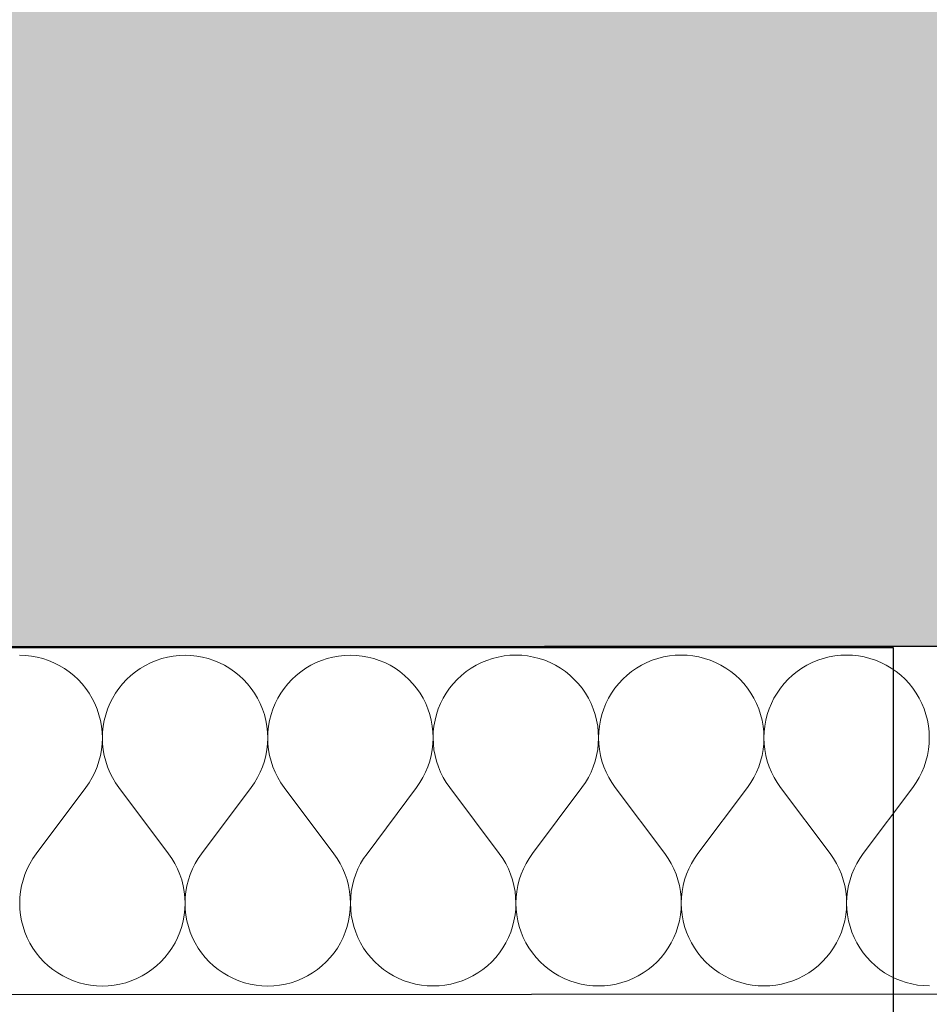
# Model space of a CAD drawing. Header units: millimetres. Extents: x -28761 to 4793, y -4271 to 20239.
# Tile 69 of 256: x -10971 to -10552, y 187 to 640. Entities that reach past the tile are written whole.
import ezdxf

# ---------------------------------------------------------------- set-up
doc = ezdxf.new("R2010")
doc.units = ezdxf.units.MM
doc.header["$MEASUREMENT"] = 0
doc.linetypes.add('Wipeout_Contour', pattern=[1000, 0, -1000])
for name, color, linetype in [('5._POHLED ZÁPADNÍ_1_Konstrukce - nenosné', 7, 'Continuous'), ('5._POHLED ZÁPADNÍ_1_Konstrukce - nosné', 7, 'Continuous'), ('5._POHLED ZÁPADNÍ_1_Nové_Konstrukce - nosné', 7, 'Continuous'), ('5._POHLED ZÁPADNÍ_1_Nové_Výplně – Řezové', 7, 'Continuous'), ('5._POHLED ZÁPADNÍ_1_TZB - elektroinstalace', 7, 'Continuous'), ('5._POHLED ZÁPADNÍ_1_Výplně – Řezové', 7, 'Continuous')]:
    doc.layers.add(name, color=color, linetype=linetype)

# ---------------------------------------------------------------- blocks, each defined once
blk = doc.blocks.new('*X5', base_point=(-30186.65, -6515.26))
at = {"layer": '5._POHLED ZÁPADNÍ_1_Nové_Výplně – Řezové', "color": 21, "linetype": 'Continuous', "lineweight": 20, "true_color": 0xffaaaa}
for p, q in [((-10968.81, 347.3), (-10971.53, 347.39)), ((-10966.11, 347.01), (-10968.81, 347.3)), ((-10963.43, 346.53), (-10966.11, 347.01)), ((-10960.79, 345.85), (-10963.43, 346.53)), ((-10958.21, 344.99), (-10960.79, 345.85)), ((-10955.7, 343.95), (-10958.21, 344.99)), ((-10908.66, 345.01), (-10911.17, 343.97)), ((-10906.08, 345.87), (-10908.66, 345.01)), ((-10903.44, 346.54), (-10906.08, 345.87)), ((-10900.76, 347.03), (-10903.44, 346.54)), ((-10898.06, 347.32), (-10900.76, 347.03)), ((-10895.34, 347.42), (-10898.06, 347.32)), ((-10892.62, 347.32), (-10895.34, 347.42)), ((-10889.92, 347.03), (-10892.62, 347.32)), ((-10887.24, 346.55), (-10889.92, 347.03)), ((-10884.6, 345.88), (-10887.24, 346.55)), ((-10882.02, 345.02), (-10884.6, 345.88)), ((-10879.51, 343.98), (-10882.02, 345.02)), ((-10832.47, 345.03), (-10834.98, 343.99)), ((-10829.89, 345.89), (-10832.47, 345.03)), ((-10827.25, 346.57), (-10829.89, 345.89)), ((-10824.57, 347.05), (-10827.25, 346.57)), ((-10821.87, 347.34), (-10824.57, 347.05)), ((-10819.15, 347.44), (-10821.87, 347.34)), ((-10816.43, 347.34), (-10819.15, 347.44)), ((-10813.73, 347.05), (-10816.43, 347.34)), ((-10811.05, 346.57), (-10813.73, 347.05)), ((-10808.41, 345.9), (-10811.05, 346.57)), ((-10805.83, 345.04), (-10808.41, 345.9)), ((-10803.32, 344), (-10805.83, 345.04)), ((-10756.28, 345.05), (-10758.79, 344.01)), ((-10753.7, 345.91), (-10756.28, 345.05)), ((-10751.06, 346.59), (-10753.7, 345.91)), ((-10748.38, 347.07), (-10751.06, 346.59)), ((-10745.68, 347.36), (-10748.38, 347.07)), ((-10742.96, 347.46), (-10745.68, 347.36)), ((-10740.24, 347.37), (-10742.96, 347.46)), ((-10737.54, 347.08), (-10740.24, 347.37)), ((-10734.86, 346.59), (-10737.54, 347.08)), ((-10732.22, 345.92), (-10734.86, 346.59)), ((-10729.64, 345.06), (-10732.22, 345.92)), ((-10727.13, 344.02), (-10729.64, 345.06)), ((-10680.09, 345.08), (-10682.6, 344.03)), ((-10677.51, 345.94), (-10680.09, 345.08)), ((-10674.87, 346.61), (-10677.51, 345.94)), ((-10672.19, 347.09), (-10674.87, 346.61)), ((-10669.49, 347.39), (-10672.19, 347.09)), ((-10666.77, 347.48), (-10669.49, 347.39)), ((-10664.05, 347.39), (-10666.77, 347.48)), ((-10661.35, 347.1), (-10664.05, 347.39)), ((-10658.67, 346.62), (-10661.35, 347.1)), ((-10656.03, 345.94), (-10658.67, 346.62)), ((-10653.45, 345.08), (-10656.03, 345.94)), ((-10650.94, 344.04), (-10653.45, 345.08)), ((-10603.9, 345.1), (-10606.41, 344.06)), ((-10601.32, 345.96), (-10603.9, 345.1)), ((-10598.68, 346.63), (-10601.32, 345.96)), ((-10596, 347.12), (-10598.68, 346.63)), ((-10593.3, 347.41), (-10596, 347.12)), ((-10590.58, 347.51), (-10593.3, 347.41)), ((-10587.86, 347.41), (-10590.58, 347.51)), ((-10585.16, 347.12), (-10587.86, 347.41)), ((-10582.48, 346.64), (-10585.16, 347.12)), ((-10579.84, 345.97), (-10582.48, 346.64)), ((-10577.26, 345.11), (-10579.84, 345.97)), ((-10574.75, 344.07), (-10577.26, 345.11)), ((-10953.27, 342.74), (-10955.7, 343.95)), ((-10950.93, 341.35), (-10953.27, 342.74)), ((-10948.69, 339.8), (-10950.93, 341.35)), ((-10915.94, 341.36), (-10918.18, 339.81)), ((-10913.6, 342.75), (-10915.94, 341.36)), ((-10911.17, 343.97), (-10913.6, 342.75)), ((-10877.08, 342.76), (-10879.51, 343.98)), ((-10874.74, 341.37), (-10877.08, 342.76)), ((-10872.5, 339.82), (-10874.74, 341.37)), ((-10839.75, 341.38), (-10841.99, 339.83)), ((-10837.41, 342.77), (-10839.75, 341.38)), ((-10834.98, 343.99), (-10837.41, 342.77)), ((-10800.89, 342.78), (-10803.32, 344)), ((-10798.55, 341.39), (-10800.89, 342.78)), ((-10796.31, 339.84), (-10798.55, 341.39)), ((-10763.56, 341.4), (-10765.8, 339.85)), ((-10761.22, 342.79), (-10763.56, 341.4)), ((-10758.79, 344.01), (-10761.22, 342.79)), ((-10724.69, 342.8), (-10727.13, 344.02)), ((-10722.35, 341.42), (-10724.69, 342.8)), ((-10720.12, 339.86), (-10722.35, 341.42)), ((-10687.37, 341.43), (-10689.6, 339.87)), ((-10685.03, 342.82), (-10687.37, 341.43)), ((-10682.6, 344.03), (-10685.03, 342.82)), ((-10648.5, 342.83), (-10650.94, 344.04)), ((-10646.16, 341.44), (-10648.5, 342.83)), ((-10643.93, 339.89), (-10646.16, 341.44)), ((-10611.18, 341.45), (-10613.41, 339.9)), ((-10608.84, 342.84), (-10611.18, 341.45)), ((-10606.41, 344.06), (-10608.84, 342.84)), ((-10572.31, 342.85), (-10574.75, 344.07)), ((-10569.97, 341.46), (-10572.31, 342.85)), ((-10567.74, 339.91), (-10569.97, 341.46)), ((-10946.57, 338.09), (-10948.69, 339.8)), ((-10944.58, 336.24), (-10946.57, 338.09)), ((-10942.73, 334.24), (-10944.58, 336.24)), ((-10922.28, 336.24), (-10924.14, 334.25)), ((-10920.29, 338.1), (-10922.28, 336.24)), ((-10918.18, 339.81), (-10920.29, 338.1)), ((-10870.38, 338.11), (-10872.5, 339.82)), ((-10868.39, 336.26), (-10870.38, 338.11)), ((-10866.54, 334.27), (-10868.39, 336.26)), ((-10846.09, 336.26), (-10847.95, 334.27)), ((-10844.1, 338.12), (-10846.09, 336.26)), ((-10841.99, 339.83), (-10844.1, 338.12)), ((-10794.19, 338.13), (-10796.31, 339.84)), ((-10792.2, 336.28), (-10794.19, 338.13)), ((-10790.35, 334.29), (-10792.2, 336.28)), ((-10769.9, 336.29), (-10771.76, 334.3)), ((-10767.91, 338.14), (-10769.9, 336.29)), ((-10765.8, 339.85), (-10767.91, 338.14)), ((-10718, 338.16), (-10720.12, 339.86)), ((-10716.01, 336.3), (-10718, 338.16)), ((-10714.16, 334.31), (-10716.01, 336.3)), ((-10693.71, 336.31), (-10695.56, 334.32)), ((-10691.72, 338.16), (-10693.71, 336.31)), ((-10689.6, 339.87), (-10691.72, 338.16)), ((-10641.81, 338.18), (-10643.93, 339.89)), ((-10639.82, 336.33), (-10641.81, 338.18)), ((-10637.97, 334.33), (-10639.82, 336.33)), ((-10617.52, 336.33), (-10619.37, 334.34)), ((-10615.53, 338.19), (-10617.52, 336.33)), ((-10613.41, 339.9), (-10615.53, 338.19)), ((-10565.62, 338.2), (-10567.74, 339.91)), ((-10563.63, 336.35), (-10565.62, 338.2)), ((-10561.78, 334.36), (-10563.63, 336.35)), ((-10941.02, 332.13), (-10942.73, 334.24)), ((-10939.47, 329.89), (-10941.02, 332.13)), ((-10925.84, 332.13), (-10927.39, 329.9)), ((-10924.14, 334.25), (-10925.84, 332.13)), ((-10864.83, 332.15), (-10866.54, 334.27)), ((-10863.28, 329.91), (-10864.83, 332.15)), ((-10849.65, 332.15), (-10851.2, 329.92)), ((-10847.95, 334.27), (-10849.65, 332.15)), ((-10788.64, 332.17), (-10790.35, 334.29)), ((-10787.09, 329.94), (-10788.64, 332.17)), ((-10773.46, 332.18), (-10775.01, 329.94)), ((-10771.76, 334.3), (-10773.46, 332.18)), ((-10712.45, 332.19), (-10714.16, 334.31)), ((-10710.9, 329.96), (-10712.45, 332.19)), ((-10697.27, 332.2), (-10698.82, 329.96)), ((-10695.56, 334.32), (-10697.27, 332.2)), ((-10636.26, 332.22), (-10637.97, 334.33)), ((-10634.71, 329.98), (-10636.26, 332.22)), ((-10621.08, 332.22), (-10622.63, 329.98)), ((-10619.37, 334.34), (-10621.08, 332.22)), ((-10560.07, 332.24), (-10561.78, 334.36)), ((-10558.52, 330), (-10560.07, 332.24)), ((-10938.08, 327.55), (-10939.47, 329.89)), ((-10936.86, 325.12), (-10938.08, 327.55)), ((-10928.78, 327.55), (-10929.99, 325.12)), ((-10927.39, 329.9), (-10928.78, 327.55)), ((-10861.89, 327.57), (-10863.28, 329.91)), ((-10860.67, 325.14), (-10861.89, 327.57)), ((-10852.59, 327.58), (-10853.8, 325.14)), ((-10851.2, 329.92), (-10852.59, 327.58)), ((-10785.7, 327.6), (-10787.09, 329.94)), ((-10784.48, 325.16), (-10785.7, 327.6)), ((-10776.4, 327.6), (-10777.61, 325.17)), ((-10775.01, 329.94), (-10776.4, 327.6)), ((-10709.51, 327.62), (-10710.9, 329.96)), ((-10708.29, 325.19), (-10709.51, 327.62)), ((-10700.21, 327.62), (-10701.42, 325.19)), ((-10698.82, 329.96), (-10700.21, 327.62)), ((-10633.32, 327.64), (-10634.71, 329.98)), ((-10632.1, 325.21), (-10633.32, 327.64)), ((-10624.02, 327.64), (-10625.23, 325.21)), ((-10622.63, 329.98), (-10624.02, 327.64)), ((-10557.13, 327.66), (-10558.52, 330)), ((-10555.91, 325.23), (-10557.13, 327.66)), ((-10935.82, 322.61), (-10936.86, 325.12)), ((-10934.97, 320.02), (-10935.82, 322.61)), ((-10931.03, 322.61), (-10931.89, 320.02)), ((-10929.99, 325.12), (-10931.03, 322.61)), ((-10859.63, 322.63), (-10860.67, 325.14)), ((-10858.78, 320.05), (-10859.63, 322.63)), ((-10854.84, 322.63), (-10855.7, 320.05)), ((-10853.8, 325.14), (-10854.84, 322.63)), ((-10783.44, 322.65), (-10784.48, 325.16)), ((-10782.58, 320.07), (-10783.44, 322.65)), ((-10778.65, 322.65), (-10779.51, 320.07)), ((-10777.61, 325.17), (-10778.65, 322.65)), ((-10707.25, 322.67), (-10708.29, 325.19)), ((-10706.39, 320.09), (-10707.25, 322.67)), ((-10702.46, 322.67), (-10703.32, 320.09)), ((-10701.42, 325.19), (-10702.46, 322.67)), ((-10631.06, 322.69), (-10632.1, 325.21)), ((-10630.2, 320.11), (-10631.06, 322.69)), ((-10626.27, 322.7), (-10627.13, 320.11)), ((-10625.23, 325.21), (-10626.27, 322.7)), ((-10554.87, 322.72), (-10555.91, 325.23)), ((-10554.01, 320.14), (-10554.87, 322.72)), ((-10934.29, 317.39), (-10934.97, 320.02)), ((-10931.89, 320.02), (-10932.56, 317.39)), ((-10858.1, 317.41), (-10858.78, 320.05)), ((-10855.7, 320.05), (-10856.37, 317.41)), ((-10781.91, 317.43), (-10782.58, 320.07)), ((-10781.43, 314.75), (-10781.91, 317.43)), ((-10780.18, 317.43), (-10780.66, 314.75)), ((-10779.51, 320.07), (-10780.18, 317.43)), ((-10705.72, 317.45), (-10706.39, 320.09)), ((-10705.24, 314.78), (-10705.72, 317.45)), ((-10703.99, 317.46), (-10704.47, 314.78)), ((-10703.32, 320.09), (-10703.99, 317.46)), ((-10629.53, 317.48), (-10630.2, 320.11)), ((-10629.05, 314.8), (-10629.53, 317.48)), ((-10627.8, 317.48), (-10628.28, 314.8)), ((-10627.13, 320.11), (-10627.8, 317.48)), ((-10553.34, 317.5), (-10554.01, 320.14)), ((-10552.86, 314.82), (-10553.34, 317.5)), ((-10933.81, 314.71), (-10934.29, 317.39)), ((-10933.52, 312), (-10933.81, 314.71)), ((-10933.04, 314.71), (-10933.33, 312)), ((-10932.56, 317.39), (-10933.04, 314.71)), ((-10857.62, 314.73), (-10858.1, 317.41)), ((-10857.33, 312.03), (-10857.62, 314.73)), ((-10856.85, 314.73), (-10857.14, 312.03)), ((-10856.37, 317.41), (-10856.85, 314.73)), ((-10781.14, 312.05), (-10781.43, 314.75)), ((-10780.66, 314.75), (-10780.95, 312.05)), ((-10704.95, 312.07), (-10705.24, 314.78)), ((-10704.47, 314.78), (-10704.76, 312.07)), ((-10628.76, 312.09), (-10629.05, 314.8)), ((-10628.28, 314.8), (-10628.57, 312.09)), ((-10552.57, 312.12), (-10552.86, 314.82)), ((-10933.42, 309.29), (-10933.52, 312)), ((-10933.52, 306.57), (-10933.42, 309.29)), ((-10933.33, 312), (-10933.42, 309.29)), ((-10933.42, 309.29), (-10933.33, 306.57)), ((-10857.23, 309.31), (-10857.33, 312.03)), ((-10857.33, 306.59), (-10857.23, 309.31)), ((-10857.14, 312.03), (-10857.23, 309.31)), ((-10857.23, 309.31), (-10857.13, 306.59)), ((-10781.04, 309.33), (-10781.14, 312.05)), ((-10781.14, 306.61), (-10781.04, 309.33)), ((-10780.95, 312.05), (-10781.04, 309.33)), ((-10781.04, 309.33), (-10780.94, 306.61)), ((-10704.85, 309.35), (-10704.95, 312.07)), ((-10704.95, 306.63), (-10704.85, 309.35)), ((-10704.76, 312.07), (-10704.85, 309.35)), ((-10704.85, 309.35), (-10704.75, 306.63)), ((-10628.66, 309.38), (-10628.76, 312.09)), ((-10628.76, 306.66), (-10628.66, 309.38)), ((-10628.57, 312.09), (-10628.66, 309.38)), ((-10628.66, 309.38), (-10628.56, 306.66)), ((-10552.47, 309.4), (-10552.57, 312.12)), ((-10552.57, 306.68), (-10552.47, 309.4)), ((-10934.3, 301.19), (-10933.81, 303.86)), ((-10933.81, 303.86), (-10933.52, 306.57)), ((-10933.33, 306.57), (-10933.03, 303.86)), ((-10933.03, 303.86), (-10932.55, 301.19)), ((-10858.11, 301.21), (-10857.62, 303.88)), ((-10857.62, 303.88), (-10857.33, 306.59)), ((-10857.13, 306.59), (-10856.84, 303.89)), ((-10856.84, 303.89), (-10856.36, 301.21)), ((-10781.92, 301.23), (-10781.43, 303.91)), ((-10781.43, 303.91), (-10781.14, 306.61)), ((-10780.94, 306.61), (-10780.65, 303.91)), ((-10780.65, 303.91), (-10780.17, 301.23)), ((-10705.73, 301.25), (-10705.24, 303.93)), ((-10705.24, 303.93), (-10704.95, 306.63)), ((-10704.75, 306.63), (-10704.46, 303.93)), ((-10704.46, 303.93), (-10703.97, 301.25)), ((-10629.54, 301.28), (-10629.05, 303.95)), ((-10629.05, 303.95), (-10628.76, 306.66)), ((-10628.56, 306.66), (-10628.27, 303.95)), ((-10628.27, 303.95), (-10627.78, 301.28)), ((-10553.35, 301.3), (-10552.86, 303.97)), ((-10552.86, 303.97), (-10552.57, 306.68)), ((-10934.97, 298.55), (-10934.3, 301.19)), ((-10932.55, 301.19), (-10931.87, 298.55)), ((-10858.78, 298.57), (-10858.11, 301.21)), ((-10856.36, 301.21), (-10855.68, 298.57)), ((-10782.59, 298.59), (-10781.92, 301.23)), ((-10780.17, 301.23), (-10779.49, 298.6)), ((-10706.4, 298.62), (-10705.73, 301.25)), ((-10703.97, 301.25), (-10703.3, 298.62)), ((-10630.21, 298.64), (-10629.54, 301.28)), ((-10627.78, 301.28), (-10627.11, 298.64)), ((-10554.02, 298.66), (-10553.35, 301.3)), ((-10936.88, 293.46), (-10935.83, 295.97)), ((-10935.83, 295.97), (-10934.97, 298.55)), ((-10931.87, 298.55), (-10931.01, 295.97)), ((-10931.01, 295.97), (-10929.96, 293.46)), ((-10860.69, 293.48), (-10859.64, 295.99)), ((-10859.64, 295.99), (-10858.78, 298.57)), ((-10855.68, 298.57), (-10854.82, 295.99)), ((-10854.82, 295.99), (-10853.77, 293.48)), ((-10784.49, 293.5), (-10783.45, 296.01)), ((-10783.45, 296.01), (-10782.59, 298.59)), ((-10779.49, 298.6), (-10778.63, 296.02)), ((-10778.63, 296.02), (-10777.58, 293.5)), ((-10708.3, 293.52), (-10707.26, 296.04)), ((-10707.26, 296.04), (-10706.4, 298.62)), ((-10703.3, 298.62), (-10702.44, 296.04)), ((-10702.44, 296.04), (-10701.39, 293.53)), ((-10632.11, 293.55), (-10631.07, 296.06)), ((-10631.07, 296.06), (-10630.21, 298.64)), ((-10627.11, 298.64), (-10626.25, 296.06)), ((-10626.25, 296.06), (-10625.2, 293.55)), ((-10555.92, 293.57), (-10554.88, 296.08)), ((-10554.88, 296.08), (-10554.02, 298.66)), ((-10939.48, 288.68), (-10938.09, 291.02)), ((-10938.09, 291.02), (-10936.88, 293.46)), ((-10929.96, 293.46), (-10928.74, 291.03)), ((-10928.74, 291.03), (-10927.35, 288.69)), ((-10863.29, 288.71), (-10861.9, 291.05)), ((-10861.9, 291.05), (-10860.69, 293.48)), ((-10853.77, 293.48), (-10852.55, 291.05)), ((-10852.55, 291.05), (-10851.16, 288.71)), ((-10787.1, 288.73), (-10785.71, 291.07)), ((-10785.71, 291.07), (-10784.49, 293.5)), ((-10777.58, 293.5), (-10776.36, 291.07)), ((-10776.36, 291.07), (-10774.97, 288.73)), ((-10710.91, 288.75), (-10709.52, 291.09)), ((-10709.52, 291.09), (-10708.3, 293.52)), ((-10701.39, 293.53), (-10700.17, 291.09)), ((-10700.17, 291.09), (-10698.78, 288.76)), ((-10634.72, 288.77), (-10633.33, 291.11)), ((-10633.33, 291.11), (-10632.11, 293.55)), ((-10625.2, 293.55), (-10623.98, 291.12)), ((-10623.98, 291.12), (-10622.59, 288.78)), ((-10558.53, 288.8), (-10557.14, 291.14)), ((-10557.14, 291.14), (-10555.92, 293.57)), ((-10963.89, 255.97), (-10941.04, 286.45)), ((-10941.04, 286.45), (-10939.48, 288.68)), ((-10927.35, 288.69), (-10925.8, 286.46)), ((-10902.93, 255.99), (-10925.8, 286.46)), ((-10887.69, 255.99), (-10864.85, 286.47)), ((-10864.85, 286.47), (-10863.29, 288.71)), ((-10851.16, 288.71), (-10849.61, 286.48)), ((-10826.74, 256.01), (-10849.61, 286.48)), ((-10811.5, 256.01), (-10788.66, 286.5)), ((-10788.66, 286.5), (-10787.1, 288.73)), ((-10774.97, 288.73), (-10773.42, 286.5)), ((-10750.55, 256.03), (-10773.42, 286.5)), ((-10735.31, 256.04), (-10712.47, 286.52)), ((-10712.47, 286.52), (-10710.91, 288.75)), ((-10698.78, 288.76), (-10697.23, 286.52)), ((-10674.36, 256.05), (-10697.23, 286.52)), ((-10659.12, 256.06), (-10636.28, 286.54)), ((-10636.28, 286.54), (-10634.72, 288.77)), ((-10622.59, 288.78), (-10621.04, 286.55)), ((-10598.17, 256.08), (-10621.04, 286.55)), ((-10582.93, 256.08), (-10560.08, 286.56)), ((-10560.08, 286.56), (-10558.53, 288.8)), ((-10963.89, 255.97), (-10965.44, 253.73)), ((-10901.38, 253.75), (-10902.93, 255.99)), ((-10887.69, 255.99), (-10889.25, 253.76)), ((-10825.19, 253.78), (-10826.74, 256.01)), ((-10811.5, 256.01), (-10813.06, 253.78)), ((-10749, 253.8), (-10750.55, 256.03)), ((-10735.31, 256.04), (-10736.87, 253.8)), ((-10672.81, 253.82), (-10674.36, 256.05)), ((-10659.12, 256.06), (-10660.68, 253.82)), ((-10596.62, 253.84), (-10598.17, 256.08)), ((-10582.93, 256.08), (-10584.49, 253.85)), ((-10966.83, 251.4), (-10968.05, 248.96)), ((-10965.44, 253.73), (-10966.83, 251.4)), ((-10899.99, 251.42), (-10901.38, 253.75)), ((-10898.77, 248.98), (-10899.99, 251.42)), ((-10890.64, 251.42), (-10891.86, 248.99)), ((-10889.25, 253.76), (-10890.64, 251.42)), ((-10823.8, 251.44), (-10825.19, 253.78)), ((-10822.58, 249.01), (-10823.8, 251.44)), ((-10814.45, 251.44), (-10815.67, 249.01)), ((-10813.06, 253.78), (-10814.45, 251.44)), ((-10747.61, 251.46), (-10749, 253.8)), ((-10746.39, 249.03), (-10747.61, 251.46)), ((-10738.26, 251.46), (-10739.48, 249.03)), ((-10736.87, 253.8), (-10738.26, 251.46)), ((-10671.42, 251.48), (-10672.81, 253.82)), ((-10670.2, 249.05), (-10671.42, 251.48)), ((-10662.07, 251.49), (-10663.28, 249.05)), ((-10660.68, 253.82), (-10662.07, 251.49)), ((-10595.23, 251.5), (-10596.62, 253.84)), ((-10594.01, 249.07), (-10595.23, 251.5)), ((-10585.88, 251.51), (-10587.09, 249.08)), ((-10584.49, 253.85), (-10585.88, 251.51)), ((-10969.09, 246.45), (-10969.95, 243.87)), ((-10968.05, 248.96), (-10969.09, 246.45)), ((-10897.72, 246.47), (-10898.77, 248.98)), ((-10896.86, 243.89), (-10897.72, 246.47)), ((-10892.9, 246.47), (-10893.76, 243.89)), ((-10891.86, 248.99), (-10892.9, 246.47)), ((-10821.53, 246.49), (-10822.58, 249.01)), ((-10820.67, 243.91), (-10821.53, 246.49)), ((-10816.71, 246.5), (-10817.57, 243.91)), ((-10815.67, 249.01), (-10816.71, 246.5)), ((-10745.34, 246.52), (-10746.39, 249.03)), ((-10744.48, 243.94), (-10745.34, 246.52)), ((-10740.52, 246.52), (-10741.38, 243.94)), ((-10739.48, 249.03), (-10740.52, 246.52)), ((-10669.15, 246.54), (-10670.2, 249.05)), ((-10668.29, 243.96), (-10669.15, 246.54)), ((-10664.33, 246.54), (-10665.19, 243.96)), ((-10663.28, 249.05), (-10664.33, 246.54)), ((-10592.96, 246.56), (-10594.01, 249.07)), ((-10592.1, 243.98), (-10592.96, 246.56)), ((-10588.14, 246.56), (-10589, 243.98)), ((-10587.09, 249.08), (-10588.14, 246.56)), ((-10970.62, 241.23), (-10971.11, 238.56)), ((-10969.95, 243.87), (-10970.62, 241.23)), ((-10896.19, 241.26), (-10896.86, 243.89)), ((-10895.7, 238.58), (-10896.19, 241.26)), ((-10894.43, 241.26), (-10894.92, 238.58)), ((-10893.76, 243.89), (-10894.43, 241.26)), ((-10820, 241.28), (-10820.67, 243.91)), ((-10819.51, 238.6), (-10820, 241.28)), ((-10818.24, 241.28), (-10818.73, 238.6)), ((-10817.57, 243.91), (-10818.24, 241.28)), ((-10743.81, 241.3), (-10744.48, 243.94)), ((-10743.32, 238.62), (-10743.81, 241.3)), ((-10742.05, 241.3), (-10742.54, 238.62)), ((-10741.38, 243.94), (-10742.05, 241.3)), ((-10667.61, 241.32), (-10668.29, 243.96)), ((-10667.13, 238.65), (-10667.61, 241.32)), ((-10665.86, 241.32), (-10666.35, 238.65)), ((-10665.19, 243.96), (-10665.86, 241.32)), ((-10591.42, 241.35), (-10592.1, 243.98)), ((-10590.94, 238.67), (-10591.42, 241.35)), ((-10589.67, 241.35), (-10590.16, 238.67)), ((-10589, 243.98), (-10589.67, 241.35)), ((-10971.4, 235.85), (-10971.5, 233.13)), ((-10971.11, 238.56), (-10971.4, 235.85)), ((-10895.41, 235.87), (-10895.7, 238.58)), ((-10895.31, 233.16), (-10895.41, 235.87)), ((-10895.21, 235.87), (-10895.31, 233.16)), ((-10894.92, 238.58), (-10895.21, 235.87)), ((-10819.22, 235.9), (-10819.51, 238.6)), ((-10819.12, 233.18), (-10819.22, 235.9)), ((-10819.02, 235.9), (-10819.12, 233.18)), ((-10818.73, 238.6), (-10819.02, 235.9)), ((-10743.03, 235.92), (-10743.32, 238.62)), ((-10742.93, 233.2), (-10743.03, 235.92)), ((-10742.83, 235.92), (-10742.93, 233.2)), ((-10742.54, 238.62), (-10742.83, 235.92)), ((-10666.84, 235.94), (-10667.13, 238.65)), ((-10666.74, 233.22), (-10666.84, 235.94)), ((-10666.64, 235.94), (-10666.74, 233.22)), ((-10666.35, 238.65), (-10666.64, 235.94)), ((-10590.64, 235.96), (-10590.94, 238.67)), ((-10590.55, 233.25), (-10590.64, 235.96)), ((-10590.45, 235.96), (-10590.55, 233.25)), ((-10590.16, 238.67), (-10590.45, 235.96)), ((-10971.5, 233.13), (-10971.4, 230.41)), ((-10895.4, 230.44), (-10895.31, 233.16)), ((-10895.31, 233.16), (-10895.21, 230.44)), ((-10819.21, 230.46), (-10819.12, 233.18)), ((-10819.12, 233.18), (-10819.02, 230.46)), ((-10743.02, 230.48), (-10742.93, 233.2)), ((-10742.93, 233.2), (-10742.83, 230.48)), ((-10666.83, 230.5), (-10666.74, 233.22)), ((-10666.74, 233.22), (-10666.64, 230.5)), ((-10590.64, 230.53), (-10590.55, 233.25)), ((-10590.55, 233.25), (-10590.45, 230.53)), ((-10971.4, 230.41), (-10971.11, 227.71)), ((-10971.11, 227.71), (-10970.63, 225.03)), ((-10896.17, 225.05), (-10895.69, 227.73)), ((-10895.69, 227.73), (-10895.4, 230.44)), ((-10895.21, 230.44), (-10894.92, 227.73)), ((-10894.92, 227.73), (-10894.44, 225.05)), ((-10819.98, 225.08), (-10819.5, 227.75)), ((-10819.5, 227.75), (-10819.21, 230.46)), ((-10819.02, 230.46), (-10818.73, 227.75)), ((-10818.73, 227.75), (-10818.25, 225.08)), ((-10743.79, 225.1), (-10743.31, 227.78)), ((-10743.31, 227.78), (-10743.02, 230.48)), ((-10742.83, 230.48), (-10742.54, 227.78)), ((-10742.54, 227.78), (-10742.06, 225.1)), ((-10667.6, 225.12), (-10667.12, 227.8)), ((-10667.12, 227.8), (-10666.83, 230.5)), ((-10666.64, 230.5), (-10666.35, 227.8)), ((-10666.35, 227.8), (-10665.87, 225.12)), ((-10591.41, 225.14), (-10590.93, 227.82)), ((-10590.93, 227.82), (-10590.64, 230.53)), ((-10590.45, 230.53), (-10590.16, 227.82)), ((-10590.16, 227.82), (-10589.68, 225.14)), ((-10970.63, 225.03), (-10969.96, 222.4)), ((-10969.96, 222.4), (-10969.1, 219.81)), ((-10897.7, 219.84), (-10896.84, 222.42)), ((-10896.84, 222.42), (-10896.17, 225.05)), ((-10894.44, 225.05), (-10893.77, 222.42)), ((-10893.77, 222.42), (-10892.91, 219.84)), ((-10821.51, 219.86), (-10820.65, 222.44)), ((-10820.65, 222.44), (-10819.98, 225.08)), ((-10818.25, 225.08), (-10817.58, 222.44)), ((-10817.58, 222.44), (-10816.72, 219.86)), ((-10745.32, 219.88), (-10744.46, 222.46)), ((-10744.46, 222.46), (-10743.79, 225.1)), ((-10742.06, 225.1), (-10741.39, 222.46)), ((-10741.39, 222.46), (-10740.53, 219.88)), ((-10669.13, 219.9), (-10668.27, 222.48)), ((-10668.27, 222.48), (-10667.6, 225.12)), ((-10665.87, 225.12), (-10665.2, 222.49)), ((-10665.2, 222.49), (-10664.34, 219.9)), ((-10592.94, 219.92), (-10592.08, 222.51)), ((-10592.08, 222.51), (-10591.41, 225.14)), ((-10589.68, 225.14), (-10589, 222.51)), ((-10589, 222.51), (-10588.15, 219.93)), ((-10969.1, 219.81), (-10968.06, 217.3)), ((-10898.74, 217.32), (-10897.7, 219.84)), ((-10892.91, 219.84), (-10891.87, 217.32)), ((-10822.55, 217.34), (-10821.51, 219.86)), ((-10816.72, 219.86), (-10815.68, 217.35)), ((-10746.36, 217.37), (-10745.32, 219.88)), ((-10740.53, 219.88), (-10739.49, 217.37)), ((-10670.17, 217.39), (-10669.13, 219.9)), ((-10664.34, 219.9), (-10663.3, 217.39)), ((-10593.98, 217.41), (-10592.94, 219.92)), ((-10588.15, 219.93), (-10587.11, 217.41)), ((-10968.06, 217.3), (-10966.84, 214.87)), ((-10966.84, 214.87), (-10965.45, 212.53)), ((-10901.34, 212.55), (-10899.95, 214.89)), ((-10899.95, 214.89), (-10898.74, 217.32)), ((-10891.87, 217.32), (-10890.65, 214.89)), ((-10890.65, 214.89), (-10889.26, 212.55)), ((-10825.15, 212.57), (-10823.76, 214.91)), ((-10823.76, 214.91), (-10822.55, 217.34)), ((-10815.68, 217.35), (-10814.46, 214.91)), ((-10814.46, 214.91), (-10813.07, 212.57)), ((-10748.96, 212.59), (-10747.57, 214.93)), ((-10747.57, 214.93), (-10746.36, 217.37)), ((-10739.49, 217.37), (-10738.27, 214.93)), ((-10738.27, 214.93), (-10736.88, 212.6)), ((-10672.77, 212.61), (-10671.38, 214.95)), ((-10671.38, 214.95), (-10670.17, 217.39)), ((-10663.3, 217.39), (-10662.08, 214.96)), ((-10662.08, 214.96), (-10660.69, 212.62)), ((-10596.58, 212.64), (-10595.19, 214.98)), ((-10595.19, 214.98), (-10593.98, 217.41)), ((-10587.11, 217.41), (-10585.89, 214.98)), ((-10585.89, 214.98), (-10584.5, 212.64)), ((-10965.45, 212.53), (-10963.9, 210.29)), ((-10963.9, 210.29), (-10962.19, 208.17)), ((-10904.6, 208.19), (-10902.89, 210.31)), ((-10902.89, 210.31), (-10901.34, 212.55)), ((-10889.26, 212.55), (-10887.71, 210.32)), ((-10887.71, 210.32), (-10886, 208.2)), ((-10828.41, 208.21), (-10826.7, 210.33)), ((-10826.7, 210.33), (-10825.15, 212.57)), ((-10813.07, 212.57), (-10811.52, 210.34)), ((-10811.52, 210.34), (-10809.81, 208.22)), ((-10752.21, 208.24), (-10750.51, 210.36)), ((-10750.51, 210.36), (-10748.96, 212.59)), ((-10736.88, 212.6), (-10735.33, 210.36)), ((-10735.33, 210.36), (-10733.62, 208.24)), ((-10676.02, 208.26), (-10674.32, 210.38)), ((-10674.32, 210.38), (-10672.77, 212.61)), ((-10660.69, 212.62), (-10659.14, 210.38)), ((-10659.14, 210.38), (-10657.43, 208.26)), ((-10599.83, 208.28), (-10598.13, 210.4)), ((-10598.13, 210.4), (-10596.58, 212.64)), ((-10584.5, 212.64), (-10582.95, 210.41)), ((-10582.95, 210.41), (-10581.24, 208.29)), ((-10962.19, 208.17), (-10960.34, 206.18)), ((-10960.34, 206.18), (-10958.35, 204.33)), ((-10958.35, 204.33), (-10956.23, 202.62)), ((-10910.56, 202.64), (-10908.44, 204.34)), ((-10908.44, 204.34), (-10906.45, 206.2)), ((-10906.45, 206.2), (-10904.6, 208.19)), ((-10886, 208.2), (-10884.15, 206.21)), ((-10884.15, 206.21), (-10882.16, 204.35)), ((-10882.16, 204.35), (-10880.04, 202.64)), ((-10834.37, 202.66), (-10832.25, 204.37)), ((-10832.25, 204.37), (-10830.26, 206.22)), ((-10830.26, 206.22), (-10828.41, 208.21)), ((-10809.81, 208.22), (-10807.96, 206.23)), ((-10807.96, 206.23), (-10805.97, 204.37)), ((-10805.97, 204.37), (-10803.85, 202.67)), ((-10758.17, 202.68), (-10756.06, 204.39)), ((-10756.06, 204.39), (-10754.07, 206.24)), ((-10754.07, 206.24), (-10752.21, 208.24)), ((-10733.62, 208.24), (-10731.77, 206.25)), ((-10731.77, 206.25), (-10729.78, 204.4)), ((-10729.78, 204.4), (-10727.66, 202.69)), ((-10681.98, 202.7), (-10679.87, 204.41)), ((-10679.87, 204.41), (-10677.88, 206.27)), ((-10677.88, 206.27), (-10676.02, 208.26)), ((-10657.43, 208.26), (-10655.58, 206.27)), ((-10655.58, 206.27), (-10653.59, 204.42)), ((-10653.59, 204.42), (-10651.47, 202.71)), ((-10605.79, 202.73), (-10603.68, 204.43)), ((-10603.68, 204.43), (-10601.69, 206.29)), ((-10601.69, 206.29), (-10599.83, 208.28)), ((-10581.24, 208.29), (-10579.39, 206.3)), ((-10579.39, 206.3), (-10577.4, 204.44)), ((-10577.4, 204.44), (-10575.28, 202.73)), ((-10956.23, 202.62), (-10954, 201.07)), ((-10954, 201.07), (-10951.66, 199.68)), ((-10951.66, 199.68), (-10949.22, 198.47)), ((-10917.56, 198.47), (-10915.13, 199.69)), ((-10915.13, 199.69), (-10912.79, 201.08)), ((-10912.79, 201.08), (-10910.56, 202.64)), ((-10880.04, 202.64), (-10877.81, 201.09)), ((-10877.81, 201.09), (-10875.47, 199.71)), ((-10875.47, 199.71), (-10873.03, 198.49)), ((-10841.37, 198.5), (-10838.94, 199.72)), ((-10838.94, 199.72), (-10836.6, 201.11)), ((-10836.6, 201.11), (-10834.37, 202.66)), ((-10803.85, 202.67), (-10801.62, 201.12)), ((-10801.62, 201.12), (-10799.28, 199.73)), ((-10799.28, 199.73), (-10796.84, 198.51)), ((-10765.18, 198.52), (-10762.75, 199.74)), ((-10762.75, 199.74), (-10760.41, 201.13)), ((-10760.41, 201.13), (-10758.17, 202.68)), ((-10727.66, 202.69), (-10725.42, 201.14)), ((-10725.42, 201.14), (-10723.09, 199.75)), ((-10723.09, 199.75), (-10720.65, 198.53)), ((-10688.99, 198.54), (-10686.56, 199.76)), ((-10686.56, 199.76), (-10684.22, 201.15)), ((-10684.22, 201.15), (-10681.98, 202.7)), ((-10651.47, 202.71), (-10649.23, 201.16)), ((-10649.23, 201.16), (-10646.89, 199.77)), ((-10646.89, 199.77), (-10644.46, 198.56)), ((-10612.8, 198.56), (-10610.37, 199.78)), ((-10610.37, 199.78), (-10608.03, 201.17)), ((-10608.03, 201.17), (-10605.79, 202.73)), ((-10575.28, 202.73), (-10573.04, 201.18)), ((-10573.04, 201.18), (-10570.7, 199.8)), ((-10570.7, 199.8), (-10568.27, 198.58)), ((-10949.22, 198.47), (-10946.71, 197.42)), ((-10946.71, 197.42), (-10944.13, 196.57)), ((-10944.13, 196.57), (-10941.49, 195.89)), ((-10941.49, 195.89), (-10938.82, 195.41)), ((-10938.82, 195.41), (-10936.11, 195.12)), ((-10936.11, 195.12), (-10933.39, 195.02)), ((-10933.39, 195.02), (-10930.67, 195.12)), ((-10930.67, 195.12), (-10927.97, 195.41)), ((-10927.97, 195.41), (-10925.29, 195.9)), ((-10925.29, 195.9), (-10922.65, 196.57)), ((-10922.65, 196.57), (-10920.07, 197.43)), ((-10920.07, 197.43), (-10917.56, 198.47)), ((-10873.03, 198.49), (-10870.52, 197.45)), ((-10870.52, 197.45), (-10867.94, 196.59)), ((-10867.94, 196.59), (-10865.3, 195.92)), ((-10865.3, 195.92), (-10862.62, 195.43)), ((-10862.62, 195.43), (-10859.92, 195.14)), ((-10859.92, 195.14), (-10857.2, 195.05)), ((-10857.2, 195.05), (-10854.48, 195.15)), ((-10854.48, 195.15), (-10851.78, 195.44)), ((-10851.78, 195.44), (-10849.1, 195.92)), ((-10849.1, 195.92), (-10846.46, 196.59)), ((-10846.46, 196.59), (-10843.88, 197.45)), ((-10843.88, 197.45), (-10841.37, 198.5)), ((-10796.84, 198.51), (-10794.33, 197.47)), ((-10794.33, 197.47), (-10791.75, 196.61)), ((-10791.75, 196.61), (-10789.11, 195.94)), ((-10789.11, 195.94), (-10786.43, 195.46)), ((-10786.43, 195.46), (-10783.73, 195.17)), ((-10783.73, 195.17), (-10781.01, 195.07)), ((-10781.01, 195.07), (-10778.29, 195.17)), ((-10778.29, 195.17), (-10775.59, 195.46)), ((-10775.59, 195.46), (-10772.91, 195.94)), ((-10772.91, 195.94), (-10770.27, 196.62)), ((-10770.27, 196.62), (-10767.69, 197.48)), ((-10767.69, 197.48), (-10765.18, 198.52)), ((-10720.65, 198.53), (-10718.14, 197.49)), ((-10718.14, 197.49), (-10715.56, 196.63)), ((-10715.56, 196.63), (-10712.92, 195.96)), ((-10712.92, 195.96), (-10710.24, 195.48)), ((-10710.24, 195.48), (-10707.54, 195.19)), ((-10707.54, 195.19), (-10704.82, 195.09)), ((-10704.82, 195.09), (-10702.1, 195.19)), ((-10702.1, 195.19), (-10699.4, 195.48)), ((-10699.4, 195.48), (-10696.72, 195.97)), ((-10696.72, 195.97), (-10694.08, 196.64)), ((-10694.08, 196.64), (-10691.5, 197.5)), ((-10691.5, 197.5), (-10688.99, 198.54)), ((-10644.46, 198.56), (-10641.95, 197.51)), ((-10641.95, 197.51), (-10639.37, 196.66)), ((-10639.37, 196.66), (-10636.73, 195.98)), ((-10636.73, 195.98), (-10634.05, 195.5)), ((-10634.05, 195.5), (-10631.35, 195.21)), ((-10631.35, 195.21), (-10628.63, 195.11)), ((-10628.63, 195.11), (-10625.91, 195.21)), ((-10625.91, 195.21), (-10623.21, 195.5)), ((-10623.21, 195.5), (-10620.53, 195.99)), ((-10620.53, 195.99), (-10617.89, 196.66)), ((-10617.89, 196.66), (-10615.31, 197.52)), ((-10615.31, 197.52), (-10612.8, 198.56)), ((-10568.27, 198.58), (-10565.76, 197.54)), ((-10565.76, 197.54), (-10563.18, 196.68)), ((-10563.18, 196.68), (-10560.54, 196.01)), ((-10560.54, 196.01), (-10557.86, 195.52)), ((-10557.86, 195.52), (-10555.16, 195.23)), ((-10555.16, 195.23), (-10552.44, 195.14))]:
    blk.add_line(p, q, dxfattribs=at)

msp = doc.modelspace()

# ---------------------------------------------------------------- hatches: boundary and pattern name
at = {"layer": '5._POHLED ZÁPADNÍ_1_Výplně – Řezové', "linetype": 'Continuous', "lineweight": 13}
msp.add_hatch(color=254, dxfattribs=at).paths.add_polyline_path([(-10060.88, 1011.47), (-11399.06, 1011.08), (-11399.01, 851.08), (-11398.86, 351.08), (-10060.68, 351.47)])

# ---------------------------------------------------------------- linework, layer by layer
at = {"layer": '5._POHLED ZÁPADNÍ_1_Konstrukce - nosné', "color": 7, "linetype": 'Continuous', "lineweight": 50, "flags": 128}
msp.add_lwpolyline([(-11398.86, 351.08), (-10060.68, 351.47)], dxfattribs=at)

# ---------------------------------------------------------------- next in the draw order: wipeouts: each hides what was drawn before it
at = {"color": 254, "linetype": 'Wipeout_Contour', "lineweight": 0, "ltscale": 42958.305502}
msp.add_wipeout([(-10072.42, 351.47), (-11399.3, 351.08), (-11399.25, 191.08), (-10072.37, 191.47)], dxfattribs=at).dxf.layer = '5._POHLED ZÁPADNÍ_1_Nové_Výplně – Řezové'

# ---------------------------------------------------------------- next in the draw order: linework, layer by layer
at = {"layer": '5._POHLED ZÁPADNÍ_1_Nové_Konstrukce - nosné', "color": 1, "linetype": 'Continuous', "lineweight": 25, "flags": 128}
for points in [[(-10072.42, 351.47), (-11399.3, 351.08)], [(-11399.25, 191.08), (-10072.37, 191.47)]]:
    msp.add_lwpolyline(points, dxfattribs=at)
at = {"layer": '5._POHLED ZÁPADNÍ_1_TZB - elektroinstalace', "color": 92, "linetype": 'Continuous', "lineweight": 25, "true_color": 0x00d700, "flags": 128}
msp.add_lwpolyline([(-11193.94, 100.78), (-10568.94, 100.78), (-10568.94, 350.78), (-11193.94, 350.78)], close=True, dxfattribs=at)

# ---------------------------------------------------------------- next in the draw order: block references
at = {"layer": '5._POHLED ZÁPADNÍ_1_Konstrukce - nenosné', "color": 9, "linetype": 'Continuous', "lineweight": 13}
msp.add_blockref('*X5', (-30186.65, -6515.26), dxfattribs=at)

doc.saveas('drawing.dxf')
